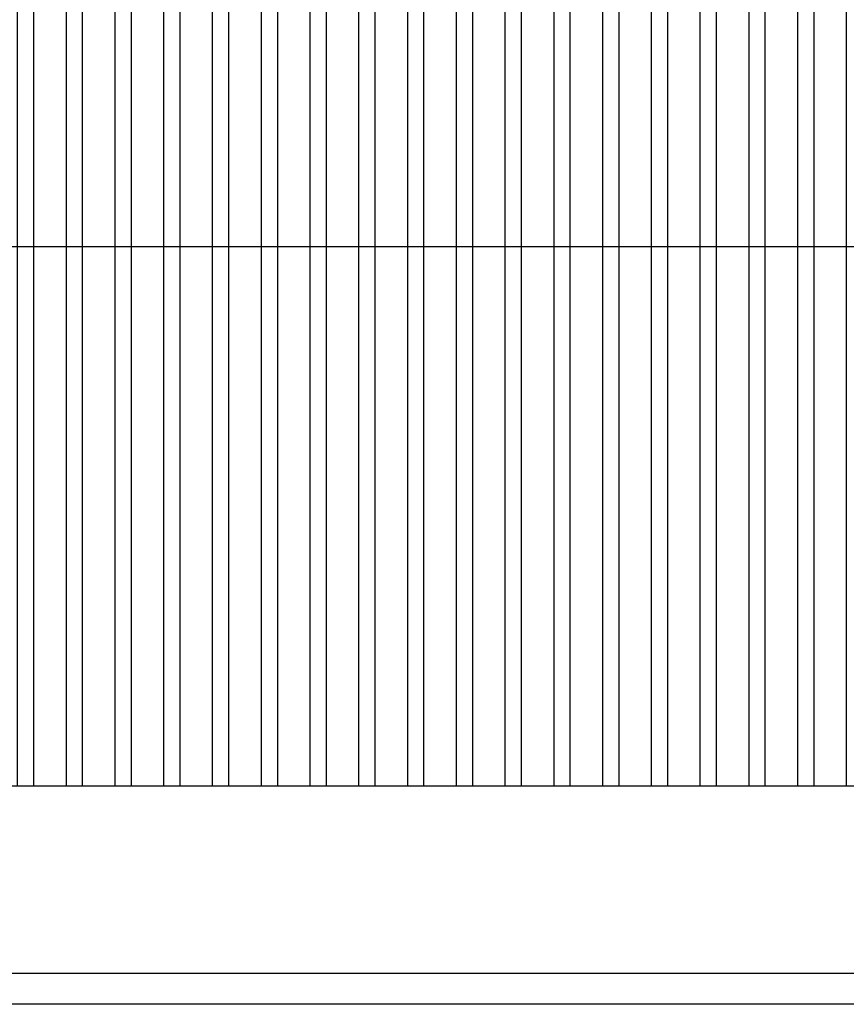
# Model space of a CAD drawing. Header units: millimetres. Extents: x 1990 to 2289, y -735 to 515.
# Tile 2 of 43: x 2002 to 2010, y 420 to 429. Entities that reach past the tile are written whole.
import ezdxf

# ---------------------------------------------------------------- set-up
doc = ezdxf.new("R2010")
doc.units = ezdxf.units.MM

msp = doc.modelspace()

# ---------------------------------------------------------------- hatches: boundary and pattern name
h = msp.add_hatch()
h.set_pattern_fill('ANSI32', color=1, scale=0.05, angle=45)
h.set_pattern_definition([(90, (13.9204, -895.74407), (-0.47625, 8e-17), []), (90, (14.07913, -895.5853), (-0.47625, 8e-17), [])])
h.paths.add_polyline_path([(2036.2926, 427.0682), (1992.7552, 427.0682), (1992.7552, 421.7978), (2036.2926, 421.7978)])
h.paths.add_polyline_path([(2036.2926, 432.3386), (1992.7552, 432.3386), (1992.7552, 427.0682), (2036.2926, 427.0682)])
h.paths.add_polyline_path([(2039.2901, 484.8745), (2015.2764, 484.8745), (2015.2764, 479.3468), (2039.2901, 479.3468)])
h.paths.add_polyline_path([(2006.5091, 484.8707), (1993.1468, 484.8707), (1993.1468, 479.459), (2006.5091, 479.459)])
h.paths.add_polyline_path([(2006.5091, 490.2824), (1993.1468, 490.2824), (1993.1468, 484.8707), (2006.5091, 484.8707)])
h.paths.add_polyline_path([(2039.2901, 490.4022), (2015.2764, 490.4022), (2015.2764, 484.8745), (2039.2901, 484.8745)])

# ---------------------------------------------------------------- linework, layer by layer
for p, q in [((1992.7552, 427.0682), (2036.2926, 427.0682)), ((2050.5901, 419.9664), (1990.0062, 419.9664)), ((2050.5901, 419.6664), (1990.0062, 419.6664))]:
    msp.add_line(p, q)
msp.add_lwpolyline([(1992.7552, 432.3386), (2036.2926, 432.3386), (2036.2926, 421.7978), (1992.7552, 421.7978)], close=True)

doc.saveas('drawing.dxf')
